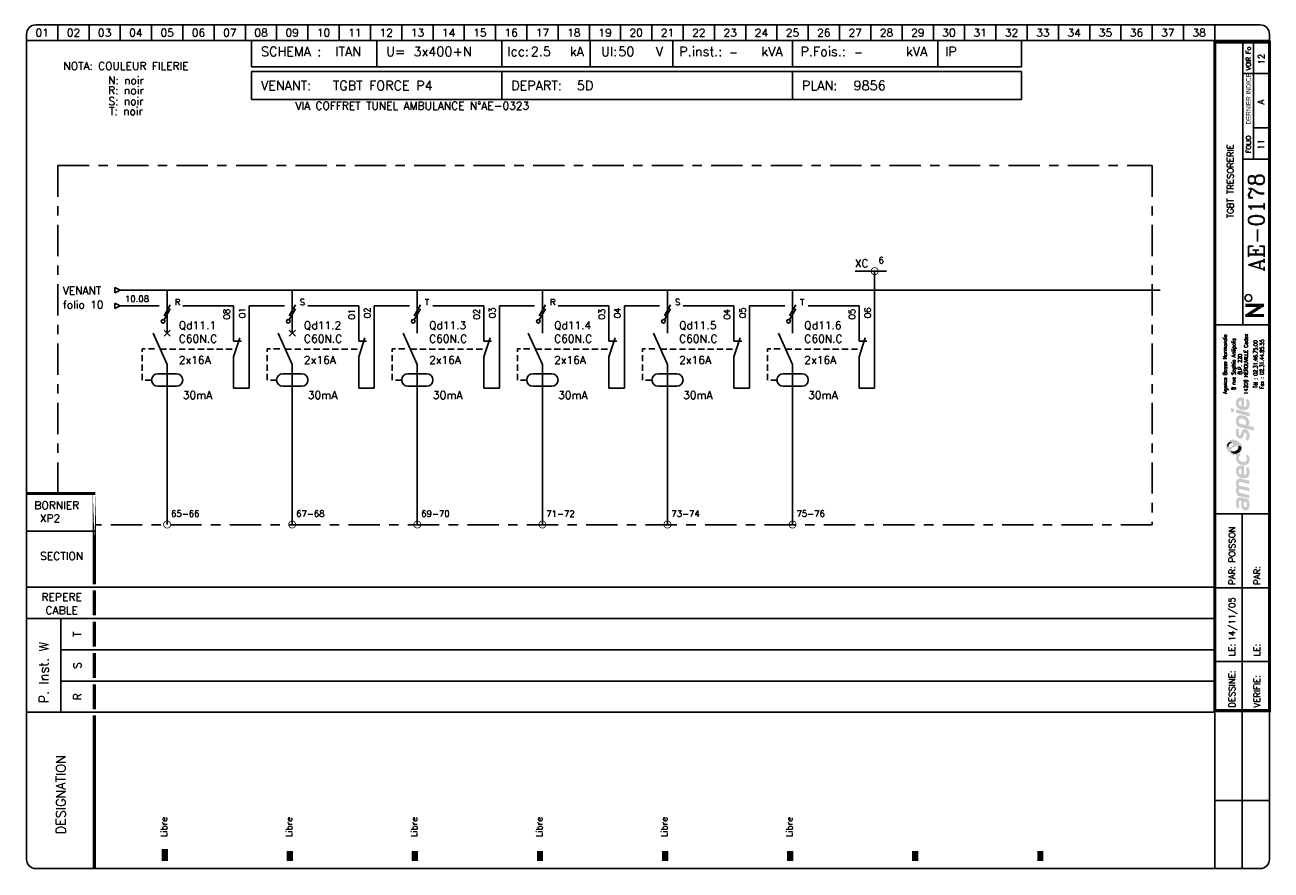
# Model space of a CAD drawing. Header units: millimetres. Extents: x 0 to 398, y -1 to 270.
import ezdxf
from ezdxf.enums import TextEntityAlignment as Align

# ---------------------------------------------------------------- set-up
doc = ezdxf.new("R2010")
doc.units = ezdxf.units.MM
doc.header["$LTSCALE"] = 20
doc.header["$MEASUREMENT"] = 0
doc.linetypes.add('AXES', pattern=[0.95, 0.5, -0.15, 0.15, -0.15])
doc.linetypes.add('DISCONTINU', pattern=[0.15, 0.1, -0.05])
for name, color, linetype in [('POINTILLE', 5, 'DISCONTINU'), ('TEXTE', 3, 'Continuous'), ('TRAIAXE', 6, 'AXES'), ('TRAIFIN', 1, 'Continuous'), ('TRAIGROS', 2, 'Continuous'), ('TRAIMOY', 4, 'Continuous')]:
    doc.layers.add(name, color=color, linetype=linetype)
doc.styles.add('ROMANC', font='romanc')
doc.styles.add('ROMANS8', font='ROMANS8.shx')
doc.styles.get("Standard").update_dxf_attribs({"font": 'simplex.shx'})
doc.styles.add('TXT', font='txt', dxfattribs={"width": 0.8})

# ---------------------------------------------------------------- blocks, each defined once
blk = doc.blocks.new('CART')
at = {"layer": 'TEXTE', "color": 7}
for p, q in [((72.02, 264.91), (72.02, 256.49)), ((112.02, 264.91), (112.02, 256.49)), ((152.02, 264.91), (152.02, 256.49)), ((180.26, 264.91), (180.26, 256.49)), ((206.73, 264.91), (206.73, 256.49)), ((244.98, 264.91), (244.98, 256.49)), ((291.46, 264.91), (291.46, 256.49)), ((318.22, 264.91), (318.22, 256.49)), ((318.22, 256.49), (72.02, 256.49)), ((72, 255), (318.25, 255)), ((72, 246), (72, 255)), ((152, 255), (152, 246)), ((245, 255), (245, 246)), ((318.25, 255), (318.25, 246)), ((318.25, 246), (72, 246)), ((11.02, 79.91), (11.02, 49.91))]:
    blk.add_line(p, q, dxfattribs=at)
at = {"layer": 'TEXTE', "color": 7, "const_width": 1}
for points in [[(395.77, 180.16), (389.77, 180.16)], [(390.27, 176.91), (395.27, 180.16)], [(395.77, 176.91), (389.77, 176.91)]]:
    blk.add_lwpolyline(points, dxfattribs=at)
at = {"layer": 'TEXTE', "color": 7}
blk.add_circle((390.78, 182.5), 1.08, dxfattribs=at)
at = {"layer": 'TRAIAXE', "color": 6}
for p, q in [((10.02, 224.91), (360.02, 224.91)), ((10.02, 119.91), (10.02, 224.91)), ((360.02, 224.91), (360.02, 109.91)), ((360.02, 109.91), (22.02, 109.91))]:
    blk.add_line(p, q, dxfattribs=at)
at = {"layer": 'TRAIFIN', "color": 7}
for p, q in [((10.02, 269.91), (10.02, 264.91)), ((20.02, 269.91), (20.02, 264.91)), ((30.02, 269.91), (30.02, 264.91)), ((40.02, 269.91), (40.02, 264.91)), ((50.02, 269.91), (50.02, 264.91)), ((60.02, 269.91), (60.02, 264.91)), ((70.02, 269.91), (70.02, 264.91)), ((80.02, 269.91), (80.02, 264.91)), ((90.02, 269.91), (90.02, 264.91)), ((100.02, 269.91), (100.02, 264.91)), ((110.02, 269.91), (110.02, 264.91)), ((120.02, 269.91), (120.02, 264.91)), ((130.02, 269.91), (130.02, 264.91)), ((140.02, 269.91), (140.02, 264.91)), ((150.02, 269.91), (150.02, 264.91)), ((160.02, 269.91), (160.02, 264.91)), ((170.02, 269.91), (170.02, 264.91)), ((180.02, 269.91), (180.02, 264.91)), ((190.02, 269.91), (190.02, 264.91)), ((200.02, 269.91), (200.02, 264.91)), ((210.02, 269.91), (210.02, 264.91)), ((220.02, 269.91), (220.02, 264.91)), ((230.02, 269.91), (230.02, 264.91)), ((240.02, 269.91), (240.02, 264.91)), ((250.02, 269.91), (250.02, 264.91)), ((260.02, 269.91), (260.02, 264.91)), ((270.02, 269.91), (270.02, 264.91)), ((280.02, 269.91), (280.02, 264.91)), ((290.02, 269.91), (290.02, 264.91)), ((300.02, 269.91), (300.02, 264.91)), ((310.02, 269.91), (310.02, 264.91)), ((320.02, 269.91), (320.02, 264.91)), ((330.02, 269.91), (330.02, 264.91)), ((340.02, 269.91), (340.02, 264.91)), ((350.02, 269.91), (350.02, 264.91)), ((360.02, 269.91), (360.02, 264.91)), ((370.02, 269.91), (370.02, 264.91)), ((380.02, 269.91), (380.02, 264.91)), ((392.43, 226.95), (392.43, 264.41)), ((392.43, 237), (396.98, 237))]:
    blk.add_line(p, q, dxfattribs=at)
at = {"layer": 'TRAIGROS', "color": 7}
for p, q in [((3.02, 269.91), (394.52, 269.91)), ((0.02, 266.91), (0.02, 264.91)), ((397.52, 264.91), (0.02, 264.91)), ((397.52, 264.91), (0.02, 264.91)), ((0.02, 264.91), (0.02, 2.91)), ((389.02, 173.91), (389.02, 264.41)), ((397.52, 266.91), (397.52, 264.91)), ((397.52, 2.91), (397.52, 264.91)), ((389.02, 254.41), (397.02, 254.41)), ((389.02, 226.92), (397.02, 226.92)), ((380.02, 173.91), (397.52, 173.91)), ((380.02, 113.43), (397.53, 113.43)), ((0.02, 107.91), (22.02, 107.91)), ((0.02, 89.91), (380.02, 89.91)), ((11.02, 79.91), (0.02, 79.91)), ((11.02, 79.91), (380.02, 79.91)), ((11.02, 69.91), (380.02, 69.91)), ((11.02, 59.91), (380.02, 59.91)), ((0.02, 49.91), (380.02, 49.91)), ((380.02, -0.12), (380.02, 50.43)), ((3.02, -0.09), (394.52, -0.09))]:
    blk.add_line(p, q, dxfattribs=at)
for points, const_width in [([(380.02, 264.41), (380.02, 50.43), (397.52, 50.43), (397.52, 264.41), (380.02, 264.41)], 1), ([(0.02, 119.91), (22.02, 119.91)], 1), ([(21.73, 88.91), (21.73, 80.91)], 1), ([(21.73, 78.91), (21.73, 70.91)], 1), ([(21.73, 68.91), (21.73, 60.91)], 1), ([(21.73, 58.91), (21.73, 50.91)], 1), ([(21.73, 48.91), (21.73, 43.38)], 1), ([(21.73, 43.38), (21.73, -0.09)], 1), ([(44.23, 6.14), (44.23, 2.27)], 2), ([(84.23, 5.5), (84.23, 2.27)], 2), ([(124.23, 5.5), (124.23, 2.27)], 2), ([(164.23, 5.5), (164.23, 2.27)], 2), ([(204.23, 5.5), (204.23, 2.27)], 2), ([(244.23, 5.5), (244.23, 2.27)], 2), ([(284.23, 5.5), (284.23, 2.27)], 2), ([(324.23, 5.5), (324.23, 2.27)], 2)]:
    blk.add_lwpolyline(points, dxfattribs=dict(at, const_width=const_width))
at = {"layer": 'TRAIGROS', "color": 7, "const_width": 1}
blk.add_lwpolyline([(21.73, 119.95), (21.73, 90.91)], close=True, dxfattribs=at)
at = {"layer": 'TRAIGROS', "color": 7}
for centre, start, end in [((3.02, 266.91), 90, 180), ((394.52, 266.91), 0, 90), ((3.02, 2.91), 180, 270), ((394.52, 2.91), 270, 0)]:
    blk.add_arc(centre, 3, start, end, dxfattribs=at)
at = {"layer": 'TRAIMOY', "color": 7}
for p, q in [((388.77, -0.1), (388.77, 113.43)), ((380.02, 89.73), (397.53, 89.73)), ((380.02, 66.18), (397.53, 66.18)), ((380.02, 21.66), (397.53, 21.66))]:
    blk.add_line(p, q, dxfattribs=at)
at = {"layer": 'TEXTE', "color": 7}
for s, p in [('01', (5.02, 267.41)), ('02', (15.02, 267.41)), ('03', (25.02, 267.41)), ('04', (35.02, 267.41)), ('05', (45.02, 267.41)), ('06', (55.02, 267.41)), ('07', (65.02, 267.41)), ('08', (75.02, 267.41)), ('09', (85.02, 267.41)), ('10', (95.02, 267.41)), ('11', (105.02, 267.41)), ('12', (115.02, 267.41)), ('13', (125.02, 267.41)), ('14', (135.02, 267.41)), ('15', (145.02, 267.41)), ('16', (155.02, 267.41)), ('17', (165.02, 267.41)), ('18', (175.02, 267.41)), ('19', (185.02, 267.41)), ('20', (195.02, 267.41)), ('21', (205.02, 267.41)), ('22', (215.02, 267.41)), ('23', (225.02, 267.41)), ('24', (235.02, 267.41)), ('25', (245.02, 267.41)), ('26', (255.02, 267.41)), ('27', (265.02, 267.41)), ('28', (275.02, 267.41)), ('29', (285.02, 267.41)), ('30', (295.02, 267.41)), ('31', (305.02, 267.41)), ('32', (315.02, 267.41)), ('33', (325.02, 267.41)), ('34', (335.02, 267.41)), ('35', (345.02, 267.41)), ('36', (355.02, 267.41)), ('37', (365.02, 267.41)), ('38', (375.02, 267.41))]:
    blk.add_text(s, height=2.5, dxfattribs=at).set_placement(p, align=Align.MIDDLE)
for s, height, p in [('kA', 3, (173.77, 259.91)), ('Ul:', 3, (183.77, 259.91)), ('P.inst.:', 3, (208.77, 259.91)), ('kVA', 3, (235.02, 259.91)), ('P.Fois.:', 3, (247.52, 259.91)), ('kVA', 3, (281.27, 259.91)), ('SCHEMA :', 3, (75.02, 259.91)), ('U=', 3, (115.02, 259.91)), ('Icc:', 3, (153.77, 259.91)), ('V', 3, (201.27, 259.91)), ('IP', 3, (293.77, 259.91)), ('VENANT:', 3, (75, 249)), ('DEPART:', 3, (155, 249)), ('PLAN:', 3, (248, 249)), ('BORNIER', 2.5, (2.52, 114.91))]:
    blk.add_text(s, height=height, dxfattribs=at).set_placement(p)
at = {"layer": 'TEXTE', "color": 7, "width": 0.867769}
blk.add_text('VOIR Fo', height=1.5, rotation=90, dxfattribs=at).set_placement((391.52, 255.41), (391.52, 262.91), align=Align.FIT)
at = {"layer": 'TEXTE', "color": 7, "style": 'TXT', "width": 0.8}
blk.add_text('DERNIER INDICE', height=1.5, rotation=90, dxfattribs=at).set_placement((391.52, 238.03))
at = {"layer": 'TEXTE', "color": 7}
for s, height, p in [('FOLIO', 1.5, (391.52, 231.67)), ('T', 2.5, (17.52, 74.91)), ('S', 2.5, (17.52, 64.91)), ('R', 2.5, (17.52, 54.91))]:
    blk.add_text(s, height=height, rotation=90, dxfattribs=at).set_placement(p, align=Align.CENTER)
for s, p in [('SECTION', (11.27, 98.66)), ('REPERE', (11.27, 85.59)), ('CABLE', (11.27, 81.3))]:
    blk.add_text(s, height=2.5, dxfattribs=at).set_placement(p, align=Align.CENTER)
for s, height, p in [('PAR:', 2, (386.53, 90.73)), ('PAR:', 2, (394.53, 90.73)), ('P. Inst. W', 3, (7.05, 52.81)), ('LE:', 2, (386.53, 67.86)), ('LE:', 2, (394.53, 67.86)), ('DESSINE:', 2, (386.53, 51.43)), ('VERIFIE:', 2, (394.53, 51.43)), ('DESIGNATION', 3, (12.52, 10.91))]:
    blk.add_text(s, height=height, rotation=90, dxfattribs=at).set_placement(p)
at = {"layer": 'TEXTE', "color": 4, "style": 'ROMANC'}
for tag, height, p in [('FOLIO_SUIVANT', 2, (395.92, 258.95)), ('INDICE', 2, (395.81, 245.26)), ('FOLIO', 2, (395.81, 231.67)), ('NUMERO', 5, (395.81, 206.7))]:
    blk.add_attdef(tag, text='', height=height, rotation=90, dxfattribs=at).set_placement(p, align=Align.CENTER)
for tag, p, height in [('REGIME_DE_NEUTRE', (98.77, 259.91), 3), ('TENSION', (123.77, 259.91), 3), ('ICC', (161.27, 259.91), 3), ('UI', (189.27, 259.91), 3), ('P_INSTAL', (224.73, 259.91), 2.5), ('PUISSSANCE_DE_FOISO', (264.73, 259.91), 2.5), ('VENANT_DE', (98, 249), 3), ('DEPART', (176, 249), 3), ('PLAN', (264.5, 249), 3)]:
    blk.add_attdef(tag, p, '', height=height, dxfattribs=at)
blk.add_attdef('INTITULE_DU_PLAN', text='', height=2, rotation=90, dxfattribs=at).set_placement((385.02, 219.91), align=Align.MIDDLE)
for tag, p in [('DESSINATEUR', (386.55, 97.87)), ('DATE', (386.53, 72.67))]:
    blk.add_attdef(tag, p, '', height=2, rotation=90, dxfattribs=at)
blk = doc.blocks.new('JC')
at = {"layer": 'TEXTE'}
for s, p in [('NOTA: COULEUR FILERIE', (10.73, 20.01)), ('N: noir', (10.73, 15.46)), ('R: noir', (10.73, 12.25)), ('S: noir', (10.73, 8.81)), ('T: noir', (10.73, 5.6))]:
    blk.add_text(s, height=2.5, dxfattribs=at).set_placement(p, align=Align.MIDDLE)
blk = doc.blocks.new('LOGO')
h = blk.add_hatch(color=187)
h.paths.add_polyline_path([(0.27, -25.15), (-0.26, -25.03), (-0.61, -25.01), (-0.96, -25.01), (-1.3, -25.15), (-1.56, -25.39), (-1.76, -25.66), (-1.92, -26.06), (-2.01, -26.61), (-2, -27.13), (-1.95, -27.54), (-1.82, -27.98), (-1.59, -28.49), (-0.78, -28.03), (-0.88, -27.84), (-0.99, -27.58), (-1.06, -27.27), (-1.09, -26.94), (-1.07, -26.65), (-1.03, -26.36), (-0.9, -26.15), (-0.74, -26.05), (-0.59, -26.04), (-0.23, -26.1), (-0.26, -26.47), (-0.29, -26.77), (-0.31, -27.1), (-0.31, -27.41), (-0.26, -27.77), (-0.19, -28.1), (-0.05, -28.44), (0.2, -28.78), (0.48, -28.98), (0.87, -29.11), (1.22, -29.1), (1.58, -29.04), (1.84, -28.87), (2.14, -28.53), (2.3, -28.16), (2.37, -27.71), (2.36, -27.1), (2.28, -26.51), (2.08, -25.89), (1.89, -25.54), (0.84, -25.3)])
h.paths.add_polyline_path([(0.54, -26.31), (1.32, -26.47), (1.41, -26.69), (1.48, -27.01), (1.49, -27.42), (1.48, -27.74), (1.4, -27.9), (1.29, -28.03), (1.14, -28.09), (0.96, -28.1), (0.81, -28.07), (0.69, -27.97), (0.6, -27.85), (0.54, -27.71), (0.5, -27.54), (0.49, -27.3), (0.49, -27.06), (0.5, -26.59)], flags=16)
h.paths.add_polyline_path([(-0.88, -23.47), (-0.97, -23.29), (-1.06, -23.08), (-1.08, -22.86), (-1.05, -22.63), (-0.97, -22.45), (-0.79, -22.36), (-0.5, -22.33), (2.29, -23.01), (2.29, -21.94), (-0.8, -21.24), (-0.96, -21.08), (-1.06, -20.77), (-1.1, -20.45), (-1, -20.2), (-0.87, -20.11), (-0.7, -20.03), (-0.48, -20.05), (2.29, -20.7), (2.29, -19.65), (-0.36, -19.01), (-0.65, -19), (-1.01, -19.01), (-1.3, -19.12), (-1.55, -19.28), (-1.77, -19.54), (-1.9, -19.8), (-1.98, -20), (-2.02, -20.38), (-2.01, -20.76), (-1.91, -21.13), (-1.79, -21.45), (-1.64, -21.71), (-1.75, -21.83), (-1.89, -22.08), (-1.98, -22.36), (-2.01, -22.66), (-2.01, -23), (-1.95, -23.36), (-1.85, -23.71), (-1.69, -24.08), (-1.5, -24.43), (2.29, -25.32), (2.29, -24.26)])
h.paths.add_polyline_path([(-0.19, -14.81), (-0.51, -14.81), (-0.91, -14.88), (-1.19, -15), (-1.42, -15.16), (-1.64, -15.38), (-1.83, -15.67), (-1.95, -15.97), (-2, -16.26), (-2.02, -16.52), (-2.01, -16.84), (-1.96, -17.15), (-1.84, -17.46), (-1.65, -17.81), (-1.41, -18.09), (-1.14, -18.33), (-0.89, -18.51), (-0.59, -18.68), (-0.17, -18.82), (0.24, -18.89), (0.59, -18.91), (0.98, -18.88), (1.37, -18.75), (1.77, -18.51), (2.17, -18.06), (2.33, -17.58), (2.38, -17.11), (2.38, -16.56), (2.33, -16.15), (2.2, -15.79), (2.03, -15.5), (1.82, -15.25), (1.14, -15.68), (1.3, -15.94), (1.42, -16.3), (1.49, -16.68), (1.49, -16.99), (1.43, -17.33), (1.23, -17.63), (0.99, -17.81), (0.79, -17.86), (0.6, -17.84), (0.6, -14.97), (0.23, -14.85)])
h.paths.add_polyline_path([(-0.26, -17.69), (-0.43, -17.64), (-0.58, -17.55), (-0.76, -17.39), (-0.9, -17.24), (-1.01, -17.02), (-1.06, -16.86), (-1.08, -16.63), (-1.06, -16.36), (-0.96, -16.16), (-0.83, -15.98), (-0.62, -15.87), (-0.44, -15.83), (-0.26, -15.83)], flags=16)
h.paths.add_polyline_path([(-0.09, -13.56), (-0.44, -13.4), (-0.74, -13.16), (-0.95, -12.9), (-1.04, -12.61), (-1.08, -12.36), (-1.02, -12.05), (-0.89, -11.83), (-0.73, -11.69), (-0.61, -11.61), (-0.5, -11.55), (-0.88, -10.89), (-1.08, -11.04), (-1.32, -11.18), (-1.51, -11.28), (-1.78, -11.38), (-1.87, -11.55), (-1.97, -11.89), (-2.01, -12.3), (-1.98, -12.76), (-1.82, -13.35), (-1.54, -13.76), (-1.25, -14.08), (-0.85, -14.34), (-0.48, -14.51), (-0.05, -14.65), (0.44, -14.71), (0.94, -14.69), (1.47, -14.5), (1.83, -14.25), (2.09, -13.94), (2.26, -13.6), (2.36, -13.21), (2.39, -12.82), (2.37, -12.43), (2.27, -11.98), (2.07, -11.58), (1.82, -11.23), (1.12, -11.67), (1.29, -11.95), (1.43, -12.27), (1.45, -12.61), (1.43, -12.96), (1.23, -13.36), (0.95, -13.57), (0.61, -13.63), (0.31, -13.63)])
h.paths.add_polyline_path([(1.25, -3.19), (0.94, -3.13), (0.59, -3.14), (0.32, -3.25), (0.1, -3.49), (-0.12, -3.81), (-0.25, -4.17), (-0.38, -4.62), (-0.46, -4.92), (-0.59, -5.03), (-0.74, -5.08), (-0.86, -5.03), (-0.96, -4.94), (-1.06, -4.74), (-1.12, -4.53), (-1.11, -4.23), (-1.07, -3.86), (-1.01, -3.51), (-0.93, -3.23), (-1.72, -2.85), (-1.84, -3.12), (-1.93, -3.4), (-1.97, -3.68), (-2, -3.98), (-2.02, -4.32), (-2, -4.65), (-1.94, -5.01), (-1.8, -5.31), (-1.64, -5.58), (-1.4, -5.84), (-1.11, -6.04), (-0.85, -6.17), (-0.56, -6.2), (-0.24, -6.15), (0.01, -5.99), (0.18, -5.81), (0.32, -5.51), (0.41, -5.18), (0.51, -4.86), (0.57, -4.63), (0.67, -4.45), (0.78, -4.33), (0.97, -4.29), (1.15, -4.35), (1.3, -4.55), (1.41, -4.85), (1.44, -5.24), (1.41, -5.62), (1.33, -5.91), (1.23, -6.15), (1.09, -6.39), (1.78, -6.81), (1.86, -6.74), (1.97, -6.61), (2.14, -6.32), (2.27, -6), (2.36, -5.62), (2.37, -5.24), (2.35, -4.86), (2.3, -4.52), (2.19, -4.21), (2.03, -3.92), (1.85, -3.65), (1.57, -3.35)])
h.paths.add_polyline_path([(1.14, 0.91), (0.82, 1.08), (0.5, 1.2), (0.1, 1.27), (-0.26, 1.3), (-0.73, 1.29), (-1.12, 1.19), (-1.38, 1.04), (-1.61, 0.8), (-1.77, 0.55), (-1.89, 0.33), (-1.98, 0.01), (-2.01, -0.32), (-1.99, -0.65), (-1.95, -1.02), (-1.88, -1.34), (-1.76, -1.63), (-1.63, -1.96), (-1.52, -2.24), (3.84, -3.66), (3.84, -2.51), (1.96, -2.01), (2.11, -1.85), (2.24, -1.56), (2.27, -1.32), (2.29, -1.04), (2.27, -0.75), (2.21, -0.44), (2.07, -0.1), (1.9, 0.2), (1.71, 0.44), (1.43, 0.71)])
h.paths.add_polyline_path([(0.98, -1.77), (-0.92, -1.28), (-0.98, -1.1), (-1.05, -0.84), (-1.07, -0.56), (-1.04, -0.29), (-0.94, -0.06), (-0.77, 0.11), (-0.53, 0.2), (-0.24, 0.22), (0.04, 0.2), (0.35, 0.13), (0.58, 0.05), (0.81, -0.07), (1.02, -0.24), (1.19, -0.46), (1.27, -0.68), (1.28, -0.93), (1.28, -1.16), (1.24, -1.43), (1.15, -1.61)], flags=16)
h.paths.add_polyline_path([(-1.97, 3.22), (-1.97, 2.11), (2.35, 0.95), (2.35, 2.06)])
h.paths.add_polyline_path([(-3.55, 3.65), (-3.55, 2.48), (-2.65, 2.25), (-2.65, 3.43)])
h.paths.add_polyline_path([(-0.19, 6.99), (-0.51, 6.99), (-0.91, 6.92), (-1.19, 6.81), (-1.42, 6.64), (-1.64, 6.43), (-1.83, 6.14), (-1.95, 5.83), (-2, 5.54), (-2.02, 5.28), (-2.01, 4.96), (-1.96, 4.66), (-1.84, 4.34), (-1.65, 4), (-1.41, 3.71), (-1.14, 3.48), (-0.89, 3.29), (-0.59, 3.12), (-0.17, 2.98), (0.24, 2.92), (0.59, 2.89), (0.98, 2.93), (1.37, 3.06), (1.77, 3.29), (2.17, 3.75), (2.33, 4.22), (2.38, 4.7), (2.38, 5.24), (2.33, 5.65), (2.2, 6.02), (2.03, 6.3), (1.82, 6.56), (1.14, 6.13), (1.3, 5.87), (1.42, 5.5), (1.49, 5.12), (1.49, 4.82), (1.43, 4.47), (1.23, 4.17), (0.99, 4), (0.79, 3.94), (0.6, 3.96), (0.6, 6.83), (0.23, 6.96)])
h.paths.add_polyline_path([(-0.26, 4.11), (-0.43, 4.16), (-0.58, 4.26), (-0.76, 4.42), (-0.9, 4.56), (-1.01, 4.78), (-1.06, 4.95), (-1.08, 5.17), (-1.06, 5.44), (-0.96, 5.64), (-0.83, 5.82), (-0.62, 5.93), (-0.44, 5.97), (-0.26, 5.97)], flags=16)
h = blk.add_hatch(color=135)
h.paths.add_polyline_path([(-2.62, -6.48), (-2.99, -6.44), (-3.33, -6.46), (-3.66, -6.54), (-3.9, -6.66), (-4.19, -6.88), (-4.48, -7.12), (-4.72, -7.4), (-4.9, -7.71), (-5.08, -8.08), (-5.15, -8.51), (-5.14, -8.84), (-5.03, -9.22), (-4.88, -9.56), (-4.68, -9.88), (-4.46, -10.22), (-4.19, -10.51), (-3.87, -10.81), (-3.57, -11.02), (-3.23, -11.21), (-2.91, -11.36), (-2.54, -11.44), (-2.16, -11.45), (-1.78, -11.38), (-1.51, -11.28), (-1.32, -11.18), (-1.08, -11.04), (-0.88, -10.89), (-0.73, -10.77), (-0.54, -10.54), (-0.29, -10.22), (-0.06, -9.77), (0.06, -9.2), (0.05, -8.64), (-0.11, -8.22), (-0.36, -7.85), (-0.69, -7.52), (-1.07, -7.21), (-1.43, -6.95), (-1.9, -6.73), (-2.27, -6.57)])
h.paths.add_polyline_path([(-2.94, -7.94), (-2.93, -8.06), (-2.93, -8.18), (-2.98, -8.34), (-3.08, -8.43), (-3.22, -8.54), (-3.43, -8.66), (-3.65, -8.75), (-3.89, -8.84), (-4.16, -8.87), (-4.34, -8.85), (-4.5, -8.82), (-4.67, -8.73), (-4.76, -8.58), (-4.8, -8.43), (-4.79, -8.24), (-4.75, -8.06), (-4.69, -7.92), (-4.59, -7.78), (-4.48, -7.64), (-4.34, -7.51), (-4.19, -7.41), (-4, -7.31), (-3.79, -7.28), (-3.58, -7.31), (-3.42, -7.38), (-3.25, -7.49), (-3.12, -7.62), (-3.02, -7.79)], flags=16)
h.paths.add_polyline_path([(-1.84, -8.57), (-1.32, -8.49), (-1.12, -8.49), (-0.87, -8.49), (-0.65, -8.57), (-0.45, -8.72), (-0.32, -8.9), (-0.26, -9.1), (-0.28, -9.35), (-0.35, -9.63), (-0.51, -9.97), (-0.73, -10.32), (-1.02, -10.58), (-1.39, -10.82), (-1.78, -10.98), (-2.23, -11.04), (-2.55, -11.01), (-2.82, -10.95), (-3.16, -10.77), (-3.4, -10.52), (-3.53, -10.28), (-3.6, -10.02), (-3.6, -9.73), (-3.5, -9.48), (-3.31, -9.23), (-3, -9.04), (-2.68, -8.88), (-2.26, -8.71)], flags=16)
h = blk.add_hatch(color=253)
h.paths.add_polyline_path([(-4, -7.31), (-4.19, -7.41), (-4.34, -7.51), (-4.48, -7.64), (-4.59, -7.78), (-4.69, -7.92), (-4.75, -8.06), (-4.79, -8.24), (-4.8, -8.43), (-4.76, -8.58), (-4.67, -8.73), (-4.5, -8.82), (-4.34, -8.85), (-4.36, -8.64), (-4.33, -8.43), (-4.27, -8.21), (-4.19, -8.05), (-4.09, -7.91), (-3.95, -7.79), (-3.82, -7.69), (-3.65, -7.62), (-3.47, -7.58), (-3.28, -7.58), (-3.12, -7.62), (-3.25, -7.49), (-3.42, -7.38), (-3.58, -7.31), (-3.79, -7.28)])
h.paths.add_polyline_path([(-0.87, -8.49), (-1.12, -8.49), (-1.32, -8.49), (-1.27, -8.65), (-1.22, -8.89), (-1.24, -9.17), (-1.31, -9.4), (-1.45, -9.63), (-1.67, -9.84), (-1.91, -10), (-2.2, -10.15), (-2.48, -10.22), (-2.71, -10.25), (-2.97, -10.24), (-3.22, -10.21), (-3.44, -10.12), (-3.6, -10.02), (-3.53, -10.28), (-3.4, -10.52), (-3.16, -10.77), (-2.82, -10.95), (-2.55, -11.01), (-2.23, -11.04), (-1.78, -10.98), (-1.39, -10.82), (-1.02, -10.58), (-0.73, -10.32), (-0.51, -9.97), (-0.35, -9.63), (-0.28, -9.35), (-0.26, -9.1), (-0.32, -8.9), (-0.45, -8.72), (-0.65, -8.57)])
at = {"color": 7, "style": 'ROMANS8', "width": 0.8}
for s, height, p in [('Agence Basse Normandie', 1.2384, (-4.85, 17.68)), ('8 rue Sophia Antipolis', 1.2384, (-2.12, 17.68)), ('14209 HEROUVILLE Cedex', 1.2384, (1.84, 17.68)), ('B.P. 220', 1.238, (-0.08, 17.68)), ('Tél : 02.31.46.75.00', 1.2384, (4.88, 17.68)), ('Fax : 02.31.44.85.55', 1.2384, (6.91, 17.68))]:
    blk.add_text(s, height=height, rotation=90, dxfattribs=at).set_placement(p, align=Align.CENTER)
blk = doc.blocks.new('U100')
at = {"layer": 'TRAIFIN'}
for p, q in [((1.11, 2.62), (-0.89, -0.88)), ((-0.89, -2.13), (1.11, 1.37))]:
    blk.add_line(p, q, dxfattribs=at)
blk.add_circle((-1.18, -2.64), 0.585, dxfattribs=at)
blk = doc.blocks.new('R12')
at = {"layer": 'TRAIFIN'}
blk.add_line((0, 0), (0, 10), dxfattribs=at)
at = {"layer": 'TRAIGROS'}
for p, q in [((2, 16), (0, 10)), ((0, 15), (2.5, 15))]:
    blk.add_line(p, q, dxfattribs=at)
blk = doc.blocks.new('U75')
at = {"layer": 'TRAIFIN', "const_width": 0.25}
blk.add_lwpolyline([(-1.125, 0, 1), (1.125, 0, 1)], format="xyb", close=True, dxfattribs=at)

msp = doc.modelspace()

# ---------------------------------------------------------------- linework, layer by layer
for p, q in [((28.22, 185.89), (30, 185)), ((28.22, 185.89), (28.22, 184.11)), ((28.22, 184.11), (30, 185)), ((28.22, 180.89), (30, 180)), ((28.22, 180.89), (28.22, 179.11)), ((28.22, 179.11), (30, 180))]:
    msp.add_line(p, q)
at = {"layer": 'POINTILLE'}
for p, q in [((42.8, 166.14), (67.06, 166.14)), ((82.8, 166.14), (107.06, 166.14)), ((122.8, 166.14), (147.06, 166.14)), ((162.8, 166.14), (187.06, 166.14)), ((202.8, 166.14), (227.06, 166.14)), ((242.8, 166.14), (267.06, 166.14))]:
    msp.add_line(p, q, dxfattribs=at)
at = {"layer": 'POINTILLE', "flags": 128}
for points in [[(40, 156.25), (37, 156.25), (37, 166.25), (42, 166.25)], [(80, 156.25), (77, 156.25), (77, 166.25), (82, 166.25)], [(120, 156.25), (117, 156.25), (117, 166.25), (122, 166.25)], [(160, 156.25), (157, 156.25), (157, 166.25), (162, 166.25)], [(200, 156.25), (197, 156.25), (197, 166.25), (202, 166.25)], [(240, 156.25), (237, 156.25), (237, 166.25), (242, 166.25)]]:
    msp.add_lwpolyline(points, dxfattribs=at)
at = {"layer": 'TRAIAXE'}
msp.add_line((265, 191.1), (277.5, 191.1), dxfattribs=at)
at = {"layer": 'TRAIFIN'}
for p, q in [((271.25, 153.64), (271.25, 191.17)), ((66.25, 168.71), (66.25, 180)), ((71.25, 153.64), (71.25, 180)), ((106.25, 168.71), (106.25, 180)), ((111.25, 153.64), (111.25, 180)), ((146.25, 168.71), (146.25, 180)), ((151.25, 153.64), (151.25, 180)), ((186.25, 168.71), (186.25, 180)), ((191.25, 153.64), (191.25, 180)), ((226.25, 168.71), (226.25, 180)), ((231.25, 153.64), (231.25, 180)), ((266.25, 168.71), (266.25, 180)), ((66.25, 153.71), (66.25, 153.64)), ((66.25, 153.64), (71.25, 153.64)), ((106.25, 153.71), (106.25, 153.64)), ((106.25, 153.64), (111.25, 153.64)), ((146.25, 153.71), (146.25, 153.64)), ((146.25, 153.64), (151.25, 153.64)), ((186.25, 153.71), (186.25, 153.64)), ((186.25, 153.64), (191.25, 153.64)), ((226.25, 153.71), (226.25, 153.64)), ((226.25, 153.64), (231.25, 153.64)), ((266.25, 153.71), (266.25, 153.64)), ((266.25, 153.64), (271.25, 153.64))]:
    msp.add_line(p, q, dxfattribs=at)
for points in [[(30, 180), (42.5, 180)], [(50, 180), (66.25, 180)], [(50, 180), (66.25, 180)], [(71.25, 180), (82.5, 180)], [(90, 180), (106.25, 180)], [(111.25, 180), (122.5, 180)], [(130, 180), (146.25, 180)], [(151.25, 180), (162.5, 180)], [(170, 180), (186.25, 180)], [(191.25, 180), (202.5, 180)], [(210, 180), (226.25, 180)], [(231.25, 180), (242.5, 180)], [(250, 180), (266.25, 180)]]:
    msp.add_lwpolyline(points, dxfattribs=at)
at = {"layer": 'TRAIGROS'}
for p, q in [((362.5, 185), (30, 185)), ((44, 170.25), (46, 172.25)), ((44, 172.25), (46, 170.25)), ((84, 172.25), (86, 170.25)), ((84, 170.25), (86, 172.25)), ((40.5, 171.25), (45, 161.25)), ((80.5, 171.25), (85, 161.25)), ((120.5, 171.25), (125, 161.25)), ((160.5, 171.25), (165, 161.25)), ((200.5, 171.25), (205, 161.25)), ((240.5, 171.25), (245, 161.25)), ((42, 158.25), (48, 158.25)), ((82, 158.25), (88, 158.25)), ((122, 158.25), (128, 158.25)), ((162, 158.25), (168, 158.25)), ((202, 158.25), (208, 158.25)), ((242, 158.25), (248, 158.25)), ((48, 154.25), (42, 154.25)), ((88, 154.25), (82, 154.25)), ((128, 154.25), (122, 154.25)), ((168, 154.25), (162, 154.25)), ((208, 154.25), (202, 154.25)), ((248, 154.25), (242, 154.25))]:
    msp.add_line(p, q, dxfattribs=at)
for centre, start, end in [((42, 156.25), 90, 270), ((48, 156.25), 270, 90), ((82, 156.25), 90, 270), ((88, 156.25), 270, 90), ((122, 156.25), 90, 270), ((128, 156.25), 270, 90), ((162, 156.25), 90, 270), ((168, 156.25), 270, 90), ((202, 156.25), 90, 270), ((208, 156.25), 270, 90), ((242, 156.25), 90, 270), ((248, 156.25), 270, 90)]:
    msp.add_arc(centre, 2, start, end, dxfattribs=at)
at = {"layer": 'TRAIMOY'}
for p, q in [((45, 185), (45, 171.25)), ((85, 185), (85, 171.25)), ((125, 185), (125, 171.25)), ((165, 185), (165, 171.25)), ((205, 185), (205, 171.25)), ((245, 185), (245, 171.25)), ((45, 161.25), (45, 110)), ((85, 161.25), (85, 110)), ((125, 161.25), (125, 110)), ((165, 161.25), (165, 110)), ((205, 161.25), (205, 110)), ((245, 161.25), (245, 110))]:
    msp.add_line(p, q, dxfattribs=at)

# ---------------------------------------------------------------- block references
msp.add_blockref('CART', (0, 0)).add_auto_attribs({'INTITULE_DU_PLAN': 'TGBT TRESORERIE', 'NUMERO': 'AE-0178', 'FOLIO': '11', 'INDICE': 'A', 'FOLIO_SUIVANT': '12', 'REGIME_DE_NEUTRE': 'ITAN', 'TENSION': '3x400+N', 'ICC': '2.5', 'UI': '50', 'P_INSTAL': '-', 'PUISSSANCE_DE_FOISO': '-', 'VENANT_DE': 'TGBT FORCE P4', 'DEPART': '5D', 'PLAN': '9856', 'DATE': '14/11/05', 'DESSINATEUR': 'POISSON'})
for name, p in [('JC', (21.1, 236.75)), ('LOGO', (388.77, 143.67))]:
    msp.add_blockref(name, p)
at = {"layer": 'TEXTE'}
for p in [(66.25, 153.71), (106.25, 153.71), (146.25, 153.71), (186.25, 153.71), (226.25, 153.71), (266.25, 153.71)]:
    msp.add_blockref('R12', p, dxfattribs=at)
at = {"layer": 'TRAIFIN'}
for p in [(271.25, 191.1), (45, 110), (85, 110), (125, 110), (165, 110), (205, 110), (245, 110)]:
    msp.add_blockref('U75', p, dxfattribs=at)
at = {"layer": 'TRAIMOY'}
for p in [(44.89, 177.68), (84.89, 177.68), (124.89, 177.68), (164.89, 177.68), (204.89, 177.68), (244.89, 177.68)]:
    msp.add_blockref('U100', p, dxfattribs=at)

# ---------------------------------------------------------------- texts
at = {"layer": 'TEXTE'}
for s, height, p in [('6', 2, (272.5, 193.6)), ('VENANT', 2.5, (11.6, 183.64)), ('folio 10', 2.5, (11.6, 179.12)), ('R', 2, (47.39, 180.18)), ('S', 2, (87.39, 180.18)), ('T', 2, (127.39, 180.18)), ('R', 2, (167.39, 180.18)), ('S', 2, (207.39, 180.18)), ('T', 2, (247.39, 180.18)), ('Qd11.1', 2.5, (48.75, 172.5)), ('Qd11.2', 2.5, (88.75, 172.5)), ('Qd11.3', 2.5, (128.75, 172.5)), ('Qd11.4', 2.5, (168.75, 172.5)), ('Qd11.5', 2.5, (208.75, 172.5)), ('Qd11.6', 2.5, (248.75, 172.5)), ('C60N.C', 2.5, (48.75, 168.21)), ('C60N.C', 2.5, (88.75, 168.21)), ('C60N.C', 2.5, (128.75, 168.21)), ('C60N.C', 2.5, (168.75, 168.21)), ('C60N.C', 2.5, (208.75, 168.21)), ('C60N.C', 2.5, (248.75, 168.21)), ('2x16A', 2.5, (48.75, 161.43)), ('2x16A', 2.5, (88.75, 161.43)), ('2x16A', 2.5, (128.75, 161.43)), ('2x16A', 2.5, (168.75, 161.43)), ('2x16A', 2.5, (208.75, 161.43)), ('2x16A', 2.5, (248.75, 161.43)), ('30mA', 2.5, (50, 150.18)), ('30mA', 2.5, (90, 150.18)), ('30mA', 2.5, (130, 150.18)), ('30mA', 2.5, (170, 150.18)), ('30mA', 2.5, (210, 150.18)), ('30mA', 2.5, (250, 150.18)), ('65-66', 2, (46.25, 112.5)), ('67-68', 2, (86.25, 112.5)), ('69-70', 2, (126.25, 112.5)), ('71-72', 2, (166.25, 112.5)), ('73-74', 2, (206.25, 112.5)), ('75-76', 2, (246.25, 112.5))]:
    msp.add_text(s, height=height, dxfattribs=at).set_placement(p)
for s, height, p in [('XC', 2.5, (267.14, 193.6)), ('10.08', 2, (35.37, 182.25))]:
    msp.add_text(s, height=height, dxfattribs=at).set_placement(p, align=Align.MIDDLE)
for s, p in [('08', (64, 177.33)), ('01', (69, 177.76)), ('01', (104, 177.33)), ('02', (109, 177.76)), ('02', (144, 177.33)), ('03', (149, 177.76)), ('03', (184, 177.33)), ('04', (189, 177.76)), ('04', (224, 177.33)), ('05', (229, 177.76)), ('05', (264, 177.33)), ('06', (269, 177.76))]:
    msp.add_text(s, height=2, rotation=90, dxfattribs=at).set_placement(p, align=Align.MIDDLE)
at = {"layer": 'TEXTE', "color": 4}
msp.add_text(' XP2', height=2.5, dxfattribs=at).set_placement((2.52, 110.74))
at = {"layer": 'TEXTE', "ltscale": 0.9}
for p in [(45, 10), (85, 10), (125, 10), (165, 10), (205, 10), (245, 10)]:
    msp.add_text('Libre', height=2, rotation=90, dxfattribs=at).set_placement(p)
at = {"layer": 'TRAIFIN', "insert": (85.99, 245.28), "char_height": 2.5, "width": 110.432, "attachment_point": 1}
msp.add_mtext('VIA COFFRET TUNEL AMBULANCE N°AE-0323', dxfattribs=at)

doc.saveas('drawing.dxf')
